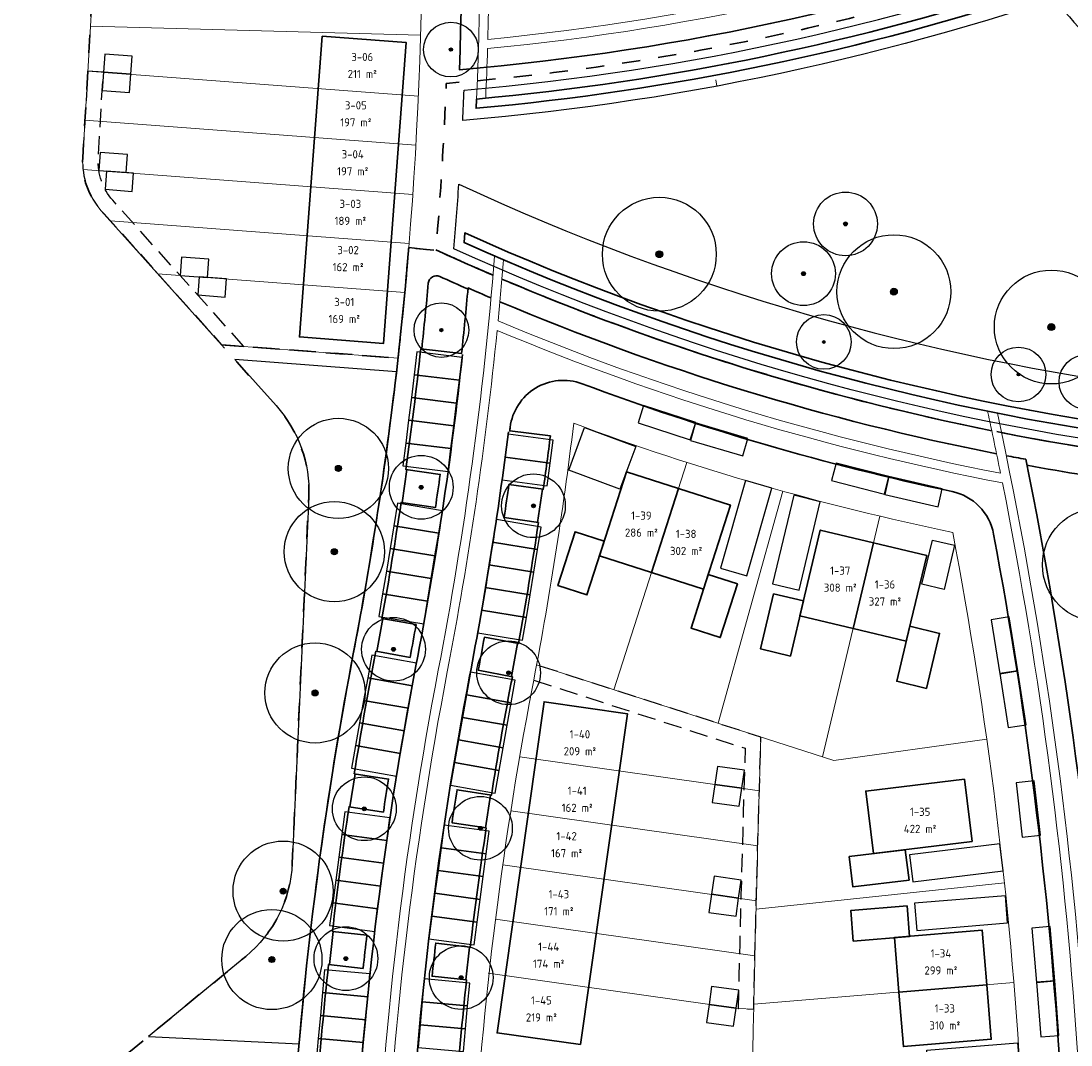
# Model space of a CAD drawing. Extents: x 168179 to 170299, y 448694 to 449599.
# Tile 5 of 32: x 168251 to 168366, y 448915 to 449027. Entities that reach past the tile are written whole.
import ezdxf
from ezdxf.enums import TextEntityAlignment as Align

# ---------------------------------------------------------------- set-up
doc = ezdxf.new("R2010")
doc.units = 0
doc.linetypes.add('NLCS-HIDDEN', pattern=[4, 2, -2])
doc.linetypes.add('Stippelfijn', pattern=[3, 2, -1])
doc.layers.get('0').update_dxf_attribs({"lineweight": 0})
for name, color, linetype, lineweight in [('N-WA-GW-GRONDWERKLIJN-G', 90, 'Continuous', 25), ('N-WE-GW-TALUDARCERING_KORT-G', 90, 'Continuous', 13), ('N-WE-KG-GRENS_SECTIE-G', 210, 'NLCS-HIDDEN', 35), ('N01-WE-VH-GOOT-O', 170, 'Continuous', 18), ('N01-WE-VH-KANTOPSLUITING_ACHTERKANTBAND-G', 50, 'Continuous', 35), ('N01-WE-VH-VERHARDING-G', 252, 'Continuous', 35), ('N03-WE-VH-GOOT-O', 170, 'Continuous', 18), ('N03-WE-VH-KANTOPSLUITING_ACHTERKANTBAND-G', 50, 'Continuous', 35), ('N1-WE-GR-BOOM-S', 90, 'Continuous', 25), ('N1-WE-OG-BEBOUWING_SCHUUR-G', 7, 'Continuous', 25), ('N1-WE-OG-WEG_PARKEERPLAATS_OPENBAAR-G', 253, 'Continuous', 25), ('N1-WE-OG-WEG_PARKEERPLAATS_PRIVE-G', 253, 'Continuous', 25), ('N1-WE-OG-WEG_VOETPAD-G', 7, 'Continuous', 25), ('N3-WE-OG-BEBOUWING_SCHUUR-G', 7, 'Continuous', 25), ('N3-WE-OG-KADASTRAAL_KAVELNUMMER-T18', 7, 'Continuous', 18), ('N8-WE-OG-KADASTRAAL_KAVELNUMMER-T18', 7, 'Continuous', 18), ('N8-WE-OG-KADASTRAAL_KAVELOPPERVLAK-T18', 10, 'Continuous', 18), ('N8-WE-WH-WATERLIJN-G', 150, 'Continuous', 35)]:
    doc.layers.add(name, color=color, linetype=linetype, lineweight=lineweight)
for name, color, linetype, lineweight, true_color in [('N01-WE-KG-KADASTRAAL-O', 150, 'Continuous', 18, 0x007fff), ('N01-WE-OG-WEG_VOETPAD_ACHTERPAD-G', 6, 'Stippelfijn', 25, 0xff00ff), ('N03-WE-KG-KADASTRAAL-O', 150, 'Continuous', 18, 0x007fff), ('N03-WE-OG-WEG_VOETPAD_ACHTERPAD-G', 6, 'Stippelfijn', 25, 0xff00ff), ('N1-PV-GR-BOOM-S', 3, 'Continuous', 25, 0x00ff00), ('N1-WE-KG-GRENS_KADASTRAAL-G', 150, 'Continuous', 18, 0x007fff), ('N1-WE-KG-KADASTRAAL_BEBOUWING-G', 1, 'Continuous', 35, 0xff0000), ('N3-PV-GR-BOOM-S', 3, 'Continuous', 25, 0x00ff00), ('N3-WE-KG-GRENS_KADASTRAAL-G', 150, 'Continuous', 18, 0x007fff), ('N3-WE-KG-KADASTRAAL_BEBOUWING-G', 1, 'Continuous', 35, 0xff0000)]:
    doc.layers.add(name, color=color, linetype=linetype, lineweight=lineweight, true_color=true_color)
doc.styles.add('NLCS-ISO-M1000-T18', font='NLCS-ISO.ttf', dxfattribs={"height": 1.8})

# ---------------------------------------------------------------- blocks, each defined once
blk = doc.blocks.new('an-bb-sn-opp')
at = {"layer": 'N8-WE-OG-KADASTRAAL_KAVELNUMMER-T18', "style": 'NLCS-ISO-M1000-T18'}
blk.add_attdef('NUMMER', text='', height=1.8, dxfattribs=at).set_placement((0, 1.87), align=Align.MIDDLE)
at = {"layer": 'N8-WE-OG-KADASTRAAL_KAVELOPPERVLAK-T18', "style": 'NLCS-ISO-M1000-T18'}
blk.add_attdef('OPPERVLAK', text='', height=1.8, dxfattribs=at).set_placement((0, -1.87), align=Align.MIDDLE)
blk = doc.blocks.new('B-SGR-BOOM_1E GROOTTE')
at = {"ltscale": 0.1}
h = blk.add_hatch(color=256, dxfattribs=at)
edge = h.paths.add_edge_path()
edge.add_arc((0, 0), 0.15, 0, 360)
blk.add_circle((0, 0), 3)
blk.add_circle((0, 0), 0.15, dxfattribs=at)
blk = doc.blocks.new('SGR-BOOM_01')
at = {"ltscale": 0.1}
h = blk.add_hatch(color=256, dxfattribs=at)
edge = h.paths.add_edge_path()
edge.add_arc((0, 0), 0.15, 0, 360)
for radius in [2.5, 0.045]:
    blk.add_circle((0, 0), radius)
blk.add_circle((0, 0), 0.15, dxfattribs=at)

msp = doc.modelspace()

# ---------------------------------------------------------------- linework, layer by layer
at = {"layer": 'N-WA-GW-GRONDWERKLIJN-G', "flags": 128}
for points in [[(168299.15, 449016.33, 0.001943), (168299.31, 449019.66, 0.066852), (168371.27, 449035.66, -0.067408), (168443.37, 449051.61, -0.00138), (168444.34, 449048.38, 0.068057), (168372.41, 449032.57, -0.067249)], [(168298.73, 449009.33, 0.153028), (168457.91, 448988.52, -0.004166), (168458.84, 448981.88, -0.150492), (168298.19, 449002.22, 0.004167)]]:
    msp.add_lwpolyline(points, format="xyb", close=True, dxfattribs=at)
at = {"layer": 'N-WE-GW-TALUDARCERING_KORT-G'}
msp.add_line((168327.06, 449020.1), (168326.94, 449020.79), dxfattribs=at)
at = {"layer": 'N-WE-KG-GRENS_SECTIE-G', "flags": 128}
for points in [[(168416.49, 449183.83), (168414.95, 449183.61, -0.01336), (168413.11, 449199.5), (168414.66, 449199.64, -0.06749), (168418.37, 449279.6), (168405.93, 449281.88, 0.018652), (168402.61, 449258.94, -0.102344), (168399.48, 449258.49), (168396.95, 449258.66, -0.030546), (168384.86, 449260.13), (168365.86, 449263.64, 0.030553), (168359.77, 449264.38), (168280.41, 449269.17, -0.111437), (168274.16, 449270.98), (168273.33, 449251.18), (168277, 449244.71, 0.118357), (168276.18, 449241.79, -0.00197), (168275.99, 449237.42, -0.006755), (168275.15, 449223.44), (168273.28, 449203.41, -0.005975), (168271.74, 449191.12), (168271.21, 449187.07, -0.020117), (168270.46, 449182.44), (168267.37, 449167.33, 0.036788), (168265.63, 449153.77), (168263.55, 449116.94), (168262.5, 449098.87), (168257.44, 449012.23, 0.200008), (168259.48, 449006.42), (168272.68, 448991.7), (168292.05, 448990.24, 0.007173), (168293.23, 449002.37), (168296.12, 449002.06), (168296.22, 449002.12, 0.010668), (168297.35, 449020.4, 0.068577), (168370.96, 449036.51, -0.06807), (168444.02, 449052.57, -0.019711), (168453.5, 449017.2), (168453.5, 449017.2), (168465.85, 449019.95, 0.012724), (168460.72, 449040.48, 0.030357), (168436.07, 449112.19, -0.06257)], [(168475.75, 448921.66), (168474.2, 448921.69, 0.009415), (168474.2, 448937.29), (168475.75, 448937.32, 0.050156), (168465.85, 449019.95), (168453.5, 449017.2, -0.022744), (168459.84, 448981.14, -0.152911), (168296.22, 449002.12), (168296.12, 449002.06), (168293.23, 449002.37, -0.007173), (168292.05, 448990.24), (168272.68, 448991.7), (168278.68, 448985.02, -0.196532), (168282.25, 448975.02), (168280.44, 448934.77, -0.21258), (168275.34, 448924.57), (168254.46, 448907.4, 0.215867), (168251.55, 448901.48, 0.008547), (168250.66, 448843.71), (168251.95, 448829.51), (168252.03, 448822.16), (168253.1, 448822.39), (168251.91, 448782.83), (168295.48, 448777.72), (168453.38, 448761.24), (168455.08, 448777.73, -0.032968), (168464.45, 448832.8, 0.05401)]]:
    msp.add_lwpolyline(points, format="xyb", close=True, dxfattribs=at)
at = {"layer": 'N01-WE-KG-KADASTRAAL-O', "flags": 128}
msp.add_lwpolyline([(168352.95, 448971.11, -0.037657), (168311.35, 448983.08, -0.016992), (168306.78, 448953.99, 0.0688), (168301.06, 448844.58, -0.034949), (168360, 448846.81, -0.00226), (168360.15, 448849.13, 0.064208)], format="xyb", close=True, dxfattribs=at)
at = {"layer": 'N01-WE-OG-WEG_VOETPAD_ACHTERPAD-G', "flags": 128}
msp.add_lwpolyline([(168306.95, 448954.88), (168330.17, 448947.41, 0.002273), (168329.4, 448918.84), (168331.1, 448918.79, -0.002375), (168331.9, 448948.63), (168307.27, 448956.56)], format="xyb", dxfattribs=at)
at = {"layer": 'N01-WE-VH-GOOT-O'}
msp.add_lwpolyline([(168302.66, 449001.44, -0.027151), (168296.47, 448955.97, 0.073712), (168291.36, 448835.7, -0.013719), (168313.99, 448838.1), (168313.92, 448839.1, 0.013102), (168292.25, 448836.82, -0.073081), (168297.46, 448955.79, 0.022366), (168302.93, 448993.28, 0.051628), (168358.41, 448976.54, -0.0668), (168366.49, 448848.02), (168367.49, 448847.97, 0.070729), (168357.85, 448984.19), (168356.78, 448984.41, -0.003591), (168358.2, 448977.6, -0.051538), (168303.03, 448994.32, 0.003966), (168303.63, 449001.02)], format="xyb", close=True, dxfattribs=at)
at = {"layer": 'N01-WE-VH-KANTOPSLUITING_ACHTERKANTBAND-G'}
for points in [[(168358.31, 448982.06, 0.092767), (168459.84, 448981.14, 0.022711), (168453.5, 449017.2)], [(168296.22, 449002.12, 0.00621), (168302.49, 448999.33, 0.00621)], [(168303.46, 448998.92, 0.05113), (168357.24, 448982.27, 0.05113)], [(168370.64, 448873.41, -0.00326), (168377.08, 448872.99, 0.078372), (168386.35, 448975.02, -0.022881), (168361.07, 448978.48)]]:
    msp.add_lwpolyline(points, format="xyb", dxfattribs=at)
at = {"layer": 'N01-WE-VH-KANTOPSLUITING_ACHTERKANTBAND-G', "flags": 128}
for points in [[(168293.23, 449002.37, -0.010029), (168291.49, 448985.41, -0.016933), (168287.14, 448957.77, 0.073405), (168281.86, 448835.21)], [(168294.65, 448991.23, 0.004251), (168295.38, 448998.47, -0.515741), (168296.64, 448999.2, 0.002999), (168299.69, 448997.84, 0.002999)], [(168283.17, 448909.91, -0.008493), (168284.43, 448923.67), (168288.22, 448923.24, -0.002976), (168288.63, 448926.88), (168284.85, 448927.3, -0.008493), (168286.68, 448941), (168290.45, 448940.41, -0.002976), (168291.01, 448944.03), (168287.25, 448944.61, -0.007838), (168289.48, 448957.32, 0.002353), (168289.62, 448958.07), (168293.37, 448957.38, 0.002937), (168294.04, 448960.98), (168290.29, 448961.67, 0.007994), (168292.39, 448974.39), (168296.16, 448973.84, 0.002937), (168296.68, 448977.47), (168292.91, 448978.01, 0.008131), (168294.55, 448991.25), (168299.03, 448990.76, 0.004275), (168299.74, 448997.94, 0.002477), (168302.27, 448996.84, 0.002477)], [(168303.23, 448996.43, 0.051352), (168357.77, 448979.74, 0.051352)], [(168298.37, 448908.81, -0.008196), (168299.58, 448921.98), (168295.79, 448922.38, -0.002196), (168296.2, 448926.02), (168299.98, 448925.57, -0.008196), (168301.74, 448938.67), (168297.98, 448939.24, -0.002196), (168298.54, 448942.85), (168302.3, 448942.25, -0.007685), (168304.45, 448954.44, 0.000371), (168304.61, 448955.27), (168300.86, 448955.99, 0.00209), (168301.53, 448959.59), (168305.28, 448958.91, 0.007792), (168307.47, 448972.19), (168303.7, 448972.75, 0.00209), (168304.23, 448976.38), (168308, 448975.85, 0.003393), (168308.78, 448981.69), (168304.31, 448982.25, 0.000152), (168304.36, 448982.64, -0.48428), (168312.26, 448987.42, 0.03737), (168352.88, 448975.6, -0.303103), (168357.44, 448970.93, -0.064277), (168364.44, 448847.69, -0.401628)], [(168358.83, 448979.53, 0.00196), (168360.97, 448979.13, -0.067899), (168369.5, 448847.71, 0.415005), (168374.96, 448841.43)]]:
    msp.add_lwpolyline(points, format="xyb", dxfattribs=at)
at = {"layer": 'N01-WE-VH-KANTOPSLUITING_ACHTERKANTBAND-G'}
for points in [[(168292.49, 448974.37), (168293.01, 448978)], [(168307.9, 448975.87), (168307.37, 448972.2)], [(168290.39, 448961.65), (168289.72, 448958.05)], [(168305.18, 448958.93), (168304.51, 448955.29)], [(168286.78, 448940.98), (168287.35, 448944.6)], [(168302.2, 448942.26), (168301.65, 448938.69)], [(168284.53, 448923.66), (168284.94, 448927.29)], [(168299.89, 448925.58), (168299.48, 448921.99)]]:
    msp.add_lwpolyline(points, dxfattribs=at)
at = {"layer": 'N01-WE-VH-VERHARDING-G'}
for points in [[(168299.13, 448990.63, -0.020564), (168294.02, 448956.45, 0.070246), (168288.32, 448841.1, 0.067137)], [(168304.18, 448982.15, -0.015939), (168299.91, 448955.31, 0.067322), (168293.89, 448846.37, 0.073405)]]:
    msp.add_lwpolyline(points, format="xyb", dxfattribs=at)
at = {"layer": 'N03-WE-KG-KADASTRAAL-O', "flags": 128}
msp.add_lwpolyline([(168290.62, 449100.68), (168287.89, 449100.56), (168262.53, 449099.37), (168262.5, 449098.87), (168257.44, 449012.23, 0.200008), (168259.48, 449006.42), (168272.68, 448991.7), (168292.05, 448990.24, 0.007173), (168293.23, 449002.37, 0.048335), (168292.1, 449084.33, -0.010226)], format="xyb", close=True, dxfattribs=at)
at = {"layer": 'N03-WE-OG-WEG_VOETPAD_ACHTERPAD-G', "flags": 128}
msp.add_lwpolyline([(168275.13, 448991.52), (168260.74, 449007.56, -0.200008), (168259.14, 449012.13), (168259.69, 449021.62), (168258, 449021.75), (168257.44, 449012.23, 0.200008), (168259.48, 449006.42), (168272.68, 448991.7)], format="xyb", dxfattribs=at)
at = {"layer": 'N03-WE-VH-GOOT-O'}
for points in [[(168440.23, 449056.66, 0.043829), (168391.96, 449047.86, -0.086103), (168354.37, 449167.07, 0.029368), (168404.47, 449168.58), (168404.37, 449169.58, -0.063842), (168296.11, 449173.76), (168295.74, 449168.5, 0.048688), (168297.79, 449090.72, -0.04186), (168300.68, 449018.68), (168301.68, 449018.77, 0.00315), (168301.88, 449024.21, 0.064136), (168369.79, 449039.7, -0.020371), (168391.45, 449046.68, 0.003743), (168394.04, 449041.79), (168395.03, 449042.06, -0.003817), (168392.44, 449046.95, -0.043632), (168440.32, 449055.66)], [(168297.03, 449172.59), (168296.73, 449168.43, 0.048688), (168298.78, 449090.84, -0.038043), (168301.91, 449025.22, 0.064019), (168369.44, 449040.64, -0.020184), (168390.98, 449047.58, -0.086072), (168353.36, 449167.1, -0.033173)]]:
    msp.add_lwpolyline(points, format="xyb", close=True, dxfattribs=at)
at = {"layer": 'N03-WE-VH-KANTOPSLUITING_ACHTERKANTBAND-G', "flags": 128}
msp.add_lwpolyline([(168392.41, 449044.85, 0.020762), (168370.48, 449037.8, -0.067159), (168298.79, 449021.9, 0.040028), (168295.79, 449090.47, -0.048688), (168293.72, 449168.65), (168294.25, 449176.12, 0.06484), (168403.66, 449171.54, 0.43443), (168408.95, 449178.31)], format="xyb", dxfattribs=at)
at = {"layer": 'N1-WE-KG-GRENS_KADASTRAAL-G', "flags": 128}
for points in [[(168315.76, 448953.83), (168323.75, 448978.79)], [(168327.19, 448950.15), (168334.29, 448975.64)], [(168338.66, 448946.46), (168344.94, 448972.89)], [(168307.27, 448956.56), (168339.91, 448946.06), (168356.69, 448948.4)], [(168331.72, 448942.75), (168305.42, 448946.47)], [(168331.55, 448936.72), (168304.44, 448940.55)], [(168331.39, 448930.68), (168303.56, 448934.62)], [(168331.36, 448929.74), (168358.63, 448932.63)], [(168331.24, 448924.64), (168302.76, 448928.67)], [(168331.1, 448918.79), (168329.4, 448918.84), (168301.95, 448922.73)], [(168331.11, 448919.32), (168359.66, 448921.69)]]:
    msp.add_lwpolyline(points, dxfattribs=at)
msp.add_lwpolyline([(168330.4, 448869.74, -0.006279), (168331.9, 448948.63, -0.006279)], format="xyb", dxfattribs=at)
at = {"layer": 'N1-WE-KG-KADASTRAAL_BEBOUWING-G', "flags": 128}
for points in [[(168322.84, 448975.94), (168317.13, 448977.77), (168314.17, 448968.55), (168319.89, 448966.72)], [(168322.84, 448975.94), (168328.55, 448974.11), (168325.6, 448964.89), (168319.89, 448966.72)], [(168314.69, 448970.15), (168311.49, 448971.17), (168309.6, 448965.27), (168312.79, 448964.24)], [(168344.25, 448969.97), (168338.41, 448971.36), (168336.17, 448961.94), (168342.01, 448960.55)], [(168344.25, 448969.97), (168350.09, 448968.58), (168347.85, 448959.17), (168342.01, 448960.55)], [(168326.11, 448966.49), (168329.31, 448965.46), (168327.42, 448959.56), (168324.22, 448960.58)], [(168336.56, 448963.58), (168333.29, 448964.35), (168331.86, 448958.32), (168335.13, 448957.54)], [(168348.23, 448960.8), (168351.5, 448960.02), (168350.07, 448953.99), (168346.8, 448954.77)], [(168312.09, 448914.88), (168317.24, 448951.21), (168308.08, 448952.51), (168302.93, 448916.17)], [(168354.23, 448944.03), (168355.07, 448937.18), (168344.25, 448935.86), (168343.41, 448942.71)], [(168347.74, 448936.28), (168348.15, 448932.95), (168342, 448932.2), (168341.59, 448935.53)], [(168348.21, 448926.76), (168347.94, 448930.11), (168341.76, 448929.6), (168342.03, 448926.25)], [(168356.68, 448921.45), (168356.19, 448927.43), (168346.54, 448926.63), (168347.04, 448920.65)], [(168356.68, 448921.45), (168357.18, 448915.47), (168347.53, 448914.67), (168347.04, 448920.65)]]:
    msp.add_lwpolyline(points, close=True, dxfattribs=at)
at = {"layer": 'N1-WE-OG-BEBOUWING_SCHUUR-G', "flags": 128}
for points in [[(168327.11, 448945.42), (168326.83, 448943.44), (168329.8, 448943.02), (168330.08, 448945)], [(168326.83, 448943.44), (168326.55, 448941.46), (168329.52, 448941.04), (168329.8, 448943.02)], [(168326.75, 448933.36), (168326.47, 448931.38), (168329.44, 448930.95), (168329.72, 448932.93)], [(168326.47, 448931.38), (168326.19, 448929.39), (168329.16, 448928.97), (168329.44, 448930.95)], [(168326.48, 448921.27), (168326.2, 448919.29), (168329.17, 448918.87), (168329.45, 448920.85)], [(168326.2, 448919.29), (168325.92, 448917.31), (168328.89, 448916.89), (168329.17, 448918.87)]]:
    msp.add_lwpolyline(points, close=True, dxfattribs=at)
at = {"layer": 'N1-WE-OG-WEG_PARKEERPLAATS_OPENBAAR-G', "flags": 128}
for points in [[(168298.79, 448987.8), (168299.1, 448990.3), (168294.13, 448990.92), (168293.82, 448988.42)], [(168298.48, 448985.3), (168298.79, 448987.8), (168293.82, 448988.42), (168293.52, 448985.91)], [(168298.17, 448982.8), (168298.48, 448985.3), (168293.52, 448985.91), (168293.21, 448983.41)], [(168324.73, 448983.17), (168319.02, 448985.02), (168318.4, 448983.12), (168324.11, 448981.27)], [(168297.86, 448980.3), (168298.17, 448982.8), (168293.21, 448983.41), (168292.9, 448980.91)], [(168330.47, 448981.43), (168324.72, 448983.13), (168324.15, 448981.21), (168329.9, 448979.51)], [(168304.14, 448981.88), (168303.81, 448979.38), (168308.77, 448978.72), (168309.1, 448981.22)], [(168297.55, 448977.8), (168297.86, 448980.3), (168292.9, 448980.91), (168292.59, 448978.41)], [(168303.81, 448979.38), (168303.48, 448976.88), (168308.44, 448976.22), (168308.77, 448978.72)], [(168345.95, 448977.23), (168340.14, 448978.72), (168339.64, 448976.79), (168345.45, 448975.29)], [(168351.79, 448975.88), (168345.95, 448977.23), (168345.5, 448975.28), (168351.35, 448973.93)], [(168296.52, 448971.01), (168296.93, 448973.49), (168292, 448974.31), (168291.59, 448971.82)], [(168302.85, 448972.52), (168302.44, 448970.03), (168307.37, 448969.22), (168307.78, 448971.7)], [(168296.11, 448968.52), (168296.52, 448971.01), (168291.59, 448971.82), (168291.18, 448969.33)], [(168302.44, 448970.03), (168302.03, 448967.54), (168306.96, 448966.73), (168307.37, 448969.22)], [(168295.7, 448966.03), (168296.11, 448968.52), (168291.18, 448969.33), (168290.77, 448966.85)], [(168295.29, 448963.55), (168295.7, 448966.03), (168290.77, 448966.85), (168290.36, 448964.36)], [(168302.03, 448967.54), (168301.62, 448965.06), (168306.55, 448964.24), (168306.96, 448966.73)], [(168294.88, 448961.06), (168295.29, 448963.55), (168290.36, 448964.36), (168289.95, 448961.87)], [(168301.62, 448965.06), (168301.21, 448962.57), (168306.14, 448961.76), (168306.55, 448964.24)], [(168301.21, 448962.57), (168300.8, 448960.08), (168305.73, 448959.27), (168306.14, 448961.76)], [(168360.11, 448955.92), (168359.15, 448961.85), (168357.17, 448961.52), (168358.14, 448955.6)], [(168293.64, 448954.28), (168294.08, 448956.77), (168289.16, 448957.64), (168288.72, 448955.16)], [(168293.2, 448951.8), (168293.64, 448954.28), (168288.72, 448955.16), (168288.28, 448952.67)], [(168300, 448955.77), (168299.56, 448953.28), (168304.48, 448952.41), (168304.92, 448954.89)], [(168361.01, 448949.99), (168360.11, 448955.92), (168358.14, 448955.63), (168359.03, 448949.69)], [(168299.56, 448953.28), (168299.12, 448950.8), (168304.04, 448949.93), (168304.48, 448952.41)], [(168292.76, 448949.32), (168293.2, 448951.8), (168288.28, 448952.67), (168287.84, 448950.19)], [(168299.12, 448950.8), (168298.68, 448948.32), (168303.6, 448947.45), (168304.04, 448949.93)], [(168292.32, 448946.84), (168292.76, 448949.32), (168287.84, 448950.19), (168287.4, 448947.71)], [(168298.68, 448948.32), (168298.24, 448945.84), (168303.16, 448944.97), (168303.6, 448947.45)], [(168291.88, 448944.36), (168292.32, 448946.84), (168287.4, 448947.71), (168286.96, 448945.23)], [(168298.24, 448945.84), (168297.8, 448943.36), (168302.72, 448942.49), (168303.16, 448944.97)], [(168362.57, 448937.87), (168361.9, 448943.84), (168359.91, 448943.61), (168360.58, 448937.65)], [(168290.84, 448937.28), (168291.17, 448939.78), (168286.22, 448940.45), (168285.88, 448937.95)], [(168297.12, 448938.98), (168296.78, 448936.48), (168301.74, 448935.82), (168302.07, 448938.32)], [(168290.5, 448934.79), (168290.84, 448937.28), (168285.88, 448937.95), (168285.55, 448935.45)], [(168290.17, 448932.29), (168290.5, 448934.79), (168285.55, 448935.45), (168285.21, 448932.95)], [(168296.78, 448936.48), (168296.45, 448933.99), (168301.4, 448933.32), (168301.74, 448935.82)], [(168296.45, 448933.99), (168296.11, 448931.49), (168301.07, 448930.82), (168301.4, 448933.32)], [(168289.83, 448929.79), (168290.17, 448932.29), (168285.21, 448932.95), (168284.88, 448930.46)], [(168296.11, 448931.49), (168295.78, 448928.99), (168300.73, 448928.33), (168301.07, 448930.82)], [(168289.5, 448927.29), (168289.83, 448929.79), (168284.88, 448930.46), (168284.54, 448927.96)], [(168295.78, 448928.99), (168295.44, 448926.49), (168300.4, 448925.83), (168300.73, 448928.33)], [(168364.15, 448921.87), (168363.63, 448927.85), (168361.64, 448927.67), (168362.16, 448921.69)], [(168288.74, 448920.13), (168288.97, 448922.64), (168283.99, 448923.1), (168283.76, 448920.59)], [(168294.94, 448922.09), (168294.71, 448919.58), (168299.69, 448919.13), (168299.92, 448921.64)], [(168364.6, 448915.89), (168364.15, 448921.87), (168362.16, 448921.72), (168362.61, 448915.74)], [(168288.51, 448917.62), (168288.74, 448920.13), (168283.76, 448920.59), (168283.53, 448918.08)], [(168294.71, 448919.58), (168294.48, 448917.07), (168299.46, 448916.62), (168299.69, 448919.13)], [(168288.28, 448915.11), (168288.51, 448917.62), (168283.53, 448918.08), (168283.3, 448915.57)], [(168294.48, 448917.07), (168294.25, 448914.56), (168299.23, 448914.11), (168299.46, 448916.62)], [(168288.05, 448912.6), (168288.28, 448915.11), (168283.3, 448915.57), (168283.07, 448913.06)]]:
    msp.add_lwpolyline(points, close=True, dxfattribs=at)
at = {"layer": 'N1-WE-OG-WEG_PARKEERPLAATS_PRIVE-G', "flags": 128}
for points in [[(168312.54, 448982.63), (168318.16, 448980.54), (168316.41, 448975.85), (168310.79, 448977.95)], [(168333.08, 448975.97), (168330.19, 448976.79), (168327.44, 448967.18), (168330.33, 448966.35)], [(168338.41, 448974.48), (168335.49, 448975.18), (168333.18, 448965.45), (168336.1, 448964.75)], [(168350.72, 448970.27), (168353.15, 448969.69), (168352, 448964.83), (168349.56, 448965.41)], [(168358.49, 448933.97), (168358.12, 448936.94), (168348.2, 448935.73), (168348.56, 448932.75)], [(168358.98, 448928.24), (168358.73, 448931.23), (168348.77, 448930.41), (168349.02, 448927.42)], [(168360.07, 448915.09), (168360.31, 448912.1), (168350.35, 448911.28), (168350.1, 448914.27)]]:
    msp.add_lwpolyline(points, close=True, dxfattribs=at)
at = {"layer": 'N1-WE-OG-WEG_VOETPAD-G', "flags": 128}
for points in [[(168362.08, 449033.41, 0.12286), (168369.61, 449024.05, 0.049133), (168390, 449011.55, 0.039568), (168378.66, 448978.84)], [(168363.99, 449034.05, 0.120366), (168370.82, 449025.65, 0.191861), (168456.43, 449002.04, 0.191861)]]:
    msp.add_lwpolyline(points, format="xyb", dxfattribs=at)
msp.add_lwpolyline([(168264.66, 448915.79), (168281.19, 448914.96, -0.025735), (168287.14, 448957.75, 0.018451), (168291.88, 448988.74), (168274.13, 448990.09), (168278.68, 448985.02, -0.196532), (168282.25, 448975.02), (168280.44, 448934.77, -0.21258), (168275.34, 448924.57)], format="xyb", close=True, dxfattribs=at)
at = {"layer": 'N3-WE-KG-GRENS_KADASTRAAL-G', "flags": 128}
for points in [[(168258.29, 449026.67), (168294.52, 449025.7)], [(168258, 449021.75), (168294.29, 449019)], [(168257.68, 449016.35), (168294.02, 449013.6)], [(168257.47, 449010.96), (168293.68, 449008.21)], [(168260.47, 449005.31), (168293.27, 449002.83)], [(168265.68, 448999.5), (168292.8, 448997.45)]]:
    msp.add_lwpolyline(points, dxfattribs=at)
at = {"layer": 'N3-WE-KG-KADASTRAAL_BEBOUWING-G', "flags": 128}
msp.add_lwpolyline([(168283.73, 449025.56), (168292.96, 449024.87), (168290.46, 448991.86), (168281.23, 448992.56)], close=True, dxfattribs=at)
at = {"layer": 'N3-WE-OG-BEBOUWING_SCHUUR-G', "flags": 128}
for points in [[(168259.73, 449021.62), (168262.72, 449021.39), (168262.87, 449023.38), (168259.88, 449023.61)], [(168259.58, 449019.62), (168262.57, 449019.39), (168262.72, 449021.39), (168259.73, 449021.62)], [(168259.2, 449010.82), (168262.19, 449010.6), (168262.34, 449012.59), (168259.35, 449012.82)], [(168259.89, 449008.77), (168262.88, 449008.54), (168263.03, 449010.53), (168260.04, 449010.76)], [(168268.13, 448999.32), (168271.12, 448999.09), (168271.28, 449001.09), (168268.28, 449001.31)], [(168270.06, 448997.17), (168273.06, 448996.94), (168273.21, 448998.93), (168270.21, 448999.16)]]:
    msp.add_lwpolyline(points, close=True, dxfattribs=at)
at = {"layer": 'N8-WE-WH-WATERLIJN-G', "flags": 128}
for points in [[(168363, 449031.61, -0.057428), (168300.68, 449018.68), (168300.63, 449017.67, 0.057748), (168363.52, 449030.73)], [(168379.45, 448981.77, -0.076533), (168299.38, 449003.98), (168299.3, 449002.92, 0.076067), (168379.18, 448980.8, 0.076067)]]:
    msp.add_lwpolyline(points, format="xyb", dxfattribs=at)

# ---------------------------------------------------------------- block references
at = {"layer": 'N1-PV-GR-BOOM-S'}
for p, xscale, yscale, zscale in [((168320.74, 449001.64), 2.5, 2.5, 2.5), ((168346.49, 448997.53), 2.5, 2.5, 2.5), ((168363.77, 448993.65), 2.5, 2.5, 2.5), ((168285.51, 448978.13), 2.2, 2.2, 2.2), ((168285.06, 448968.99), 2.2, 2.2, 2.2), ((168369.05, 448967.55), 2.5, 2.5, 2.5), ((168282.94, 448953.49), 2.2, 2.2, 2.2), ((168279.44, 448931.73), 2.2, 2.2, 2.2), ((168278.2, 448924.22), 2.2, 2.2, 2.2)]:
    msp.add_blockref('SGR-BOOM_01', p, dxfattribs=dict(at, xscale=xscale, yscale=yscale, zscale=zscale))
at = {"layer": 'N1-WE-GR-BOOM-S'}
for p, xscale, yscale, zscale in [((168341.18, 449004.97), 1.4, 1.4, 1.4), ((168336.57, 448999.51), 1.4, 1.4, 1.4), ((168296.81, 448993.31), 1.2, 1.2, 1.2), ((168294.6, 448976.06), 1.4, 1.4, 1.4), ((168306.92, 448974.03), 1.4, 1.4, 1.4), ((168291.56, 448958.28), 1.4, 1.4, 1.4), ((168304.19, 448955.7), 1.4, 1.4, 1.4), ((168288.35, 448940.77), 1.4, 1.4, 1.4), ((168301.1, 448938.63), 1.4, 1.4, 1.4), ((168286.33, 448924.32), 1.4, 1.4, 1.4), ((168298.99, 448922.24), 1.4, 1.4, 1.4)]:
    msp.add_blockref('SGR-BOOM_01', p, dxfattribs=dict(at, xscale=xscale, yscale=yscale, zscale=zscale))
for p in [(168338.8, 448992.01), (168360.17, 448988.44), (168367.62, 448987.62)]:
    msp.add_blockref('B-SGR-BOOM_1E GROOTTE', p, dxfattribs=at)
at = {"layer": 'N3-PV-GR-BOOM-S', "xscale": 1.2, "yscale": 1.2, "zscale": 1.2}
msp.add_blockref('SGR-BOOM_01', (168297.86, 449024.1), dxfattribs=at)
at = {"layer": 'N3-WE-OG-KADASTRAAL_KAVELNUMMER-T18', "xscale": 0.5, "yscale": 0.5, "zscale": 0.5}
for p, values in [((168288.13, 449022.36), {'NUMMER': '3-06', 'OPPERVLAK': '211 m²'}), ((168287.42, 449017.05), {'NUMMER': '3-05', 'OPPERVLAK': '197 m²'}), ((168287.08, 449011.68), {'NUMMER': '3-04', 'OPPERVLAK': '197 m²'}), ((168286.82, 449006.24), {'NUMMER': '3-03', 'OPPERVLAK': '189 m²'}), ((168286.57, 449001.16), {'NUMMER': '3-02', 'OPPERVLAK': '162 m²'}), ((168286.15, 448995.47), {'NUMMER': '3-01', 'OPPERVLAK': '169 m²'})]:
    msp.add_blockref('an-bb-sn-opp', p, dxfattribs=at).add_auto_attribs(values)
at = {"layer": 'N8-WE-OG-KADASTRAAL_KAVELNUMMER-T18', "xscale": 0.5, "yscale": 0.5, "zscale": 0.5}
for p, values in [((168318.77, 448972.02), {'NUMMER': '1-39', 'OPPERVLAK': '286 m²'}), ((168323.68, 448970.01), {'NUMMER': '1-38', 'OPPERVLAK': '302 m²'}), ((168340.6, 448965.98), {'NUMMER': '1-37', 'OPPERVLAK': '308 m²'}), ((168345.51, 448964.46), {'NUMMER': '1-36', 'OPPERVLAK': '327 m²'}), ((168312.02, 448948.02), {'NUMMER': '1-40', 'OPPERVLAK': '209 m²'}), ((168311.72, 448941.81), {'NUMMER': '1-41', 'OPPERVLAK': '162 m²'}), ((168349.37, 448939.5), {'NUMMER': '1-35', 'OPPERVLAK': '422 m²'}), ((168310.56, 448936.83), {'NUMMER': '1-42', 'OPPERVLAK': '167 m²'}), ((168309.71, 448930.46), {'NUMMER': '1-43', 'OPPERVLAK': '171 m²'}), ((168308.59, 448924.69), {'NUMMER': '1-44', 'OPPERVLAK': '174 m²'}), ((168351.65, 448923.96), {'NUMMER': '1-34', 'OPPERVLAK': '299 m²'}), ((168307.79, 448918.8), {'NUMMER': '1-45', 'OPPERVLAK': '219 m²'}), ((168352.08, 448917.92), {'NUMMER': '1-33', 'OPPERVLAK': '310 m²'})]:
    msp.add_blockref('an-bb-sn-opp', p, dxfattribs=at).add_auto_attribs(values)

doc.saveas('drawing.dxf')
